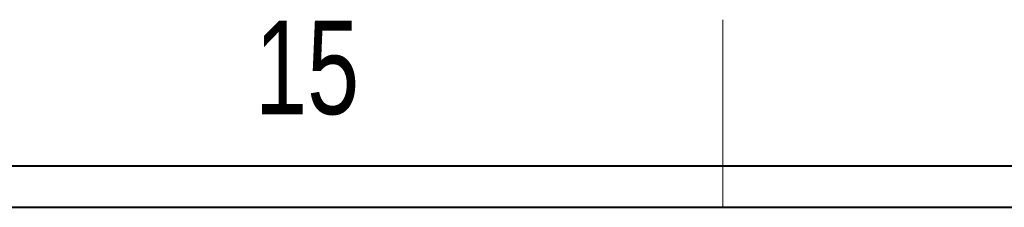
# Model space of a CAD drawing. Header units: millimetres. Extents: x 0 to 863, y 0 to 558.
# Tile 22 of 61: x 62 to 126, y 546 to 558. Entities that reach past the tile are written whole.
import ezdxf

# ---------------------------------------------------------------- set-up
doc = ezdxf.new("R2010")
doc.units = ezdxf.units.MM
doc.styles.add('SLDTEXTSTYLE0', font='TXT', dxfattribs={"width": 0.75})

msp = doc.modelspace()

# ---------------------------------------------------------------- linework, layer by layer
at = {"color": 7, "linetype": 'Continuous', "lineweight": 15}
msp.add_line((107.95, 548.8), (107.95, 558.325), dxfattribs=at)
at = {"color": 7, "linetype": 'Continuous', "lineweight": 0}
msp.add_line((107.95, 546.1), (107.95, 552.1), dxfattribs=at)
at = {"color": 7, "linetype": 'Continuous', "lineweight": 40}
for p, q in [((10, 548.8), (853.6, 548.8)), ((25.4, 546.1), (838.2, 546.1))]:
    msp.add_line(p, q, dxfattribs=at)

# ---------------------------------------------------------------- texts
at = {"color": 7, "linetype": 'Continuous', "lineweight": 0, "insert": (80.84, 558.264), "char_height": 6.096, "attachment_point": 2, "style": 'SLDTEXTSTYLE0'}
msp.add_mtext('15', dxfattribs=at)

doc.saveas('drawing.dxf')
